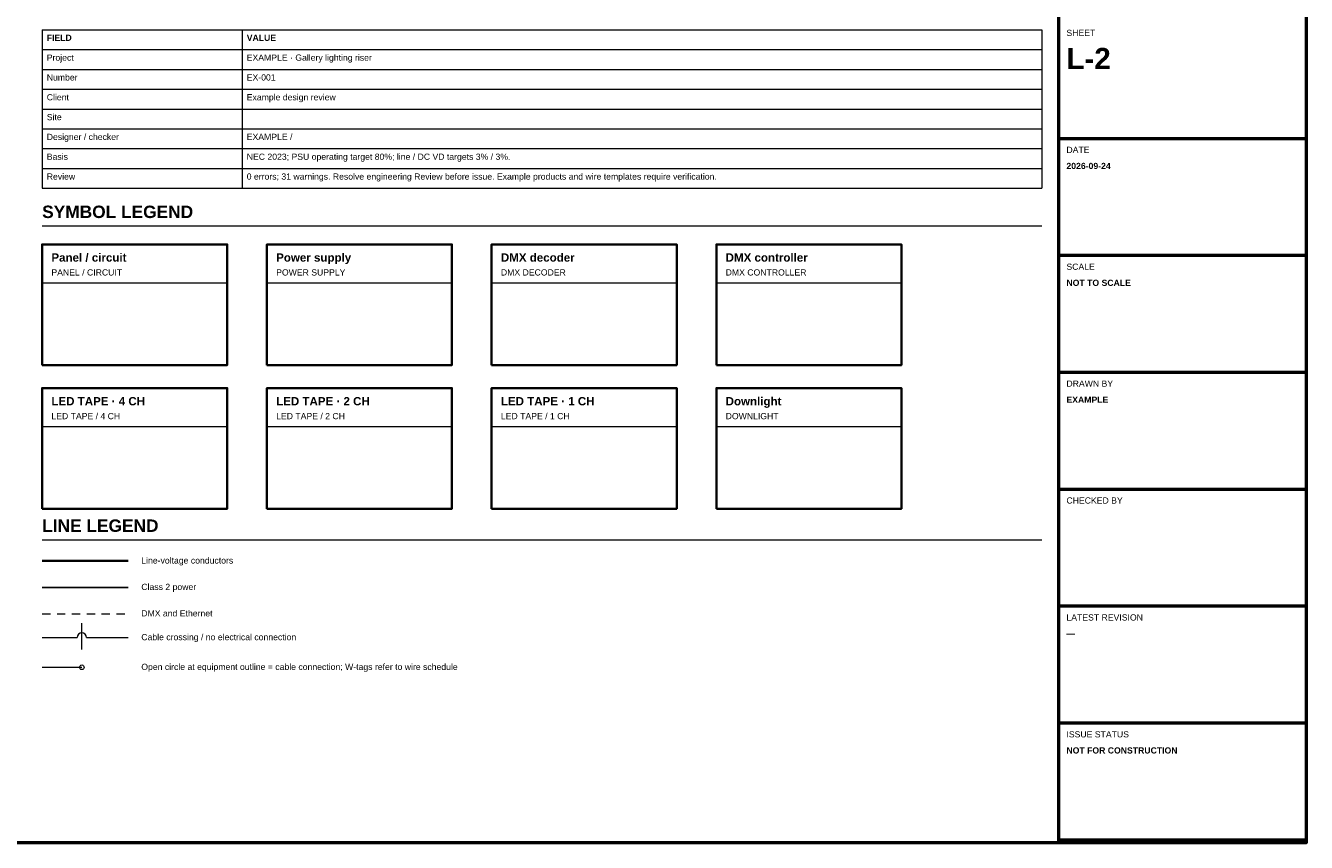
# Model space of a CAD drawing. Header units: inches. Extents: x 0.5 to 35.5, y 0.5 to 23.5.
# Tile 3 of 9: x 16.1 to 35.5, y 0.5 to 12.9. Entities that reach past the tile are written whole.
import ezdxf

# ---------------------------------------------------------------- set-up
doc = ezdxf.new("R2010")
doc.units = ezdxf.units.IN
doc.header["$MEASUREMENT"] = 0
doc.linetypes.add('DASHED', pattern=[0.1875, 0.125, -0.0625])
for name, color, linetype, lineweight in [('E-ANNO-SCHD', 7, 'Continuous', 18), ('E-ANNO-TAGS', 7, 'Continuous', 18), ('E-ANNO-TEXT', 7, 'Continuous', 18), ('E-ANNO-TTLB', 7, 'Continuous', 50), ('E-LITE-CTRL-DMX', 150, 'DASHED', 18), ('E-LITE-CTRL-EQPM', 7, 'Continuous', 35), ('E-LITE-FIXT', 7, 'Continuous', 35), ('E-LITE-WIRE-CL2', 94, 'Continuous', 25), ('E-POWR-EQPM', 7, 'Continuous', 35), ('E-POWR-WIRE-LV', 30, 'Continuous', 35)]:
    doc.layers.add(name, color=color, linetype=linetype, lineweight=lineweight)
doc.styles.add('BOLD', font='arialbd.ttf')
doc.styles.add('MAIN', font='arial.ttf')

# ---------------------------------------------------------------- blocks, each defined once
blk = doc.blocks.new('panel')
at = {"layer": 'E-POWR-EQPM', "lineweight": 18}
blk.add_line((0, 1.245), (2.8, 1.245), dxfattribs=at)
at = {"layer": 'E-POWR-EQPM', "lineweight": 35}
blk.add_lwpolyline([(0, 0), (2.8, 0), (2.8, 1.825), (0, 1.825)], close=True, dxfattribs=at)
at = {"layer": 'E-ANNO-TAGS'}
for tag, p, height, style in [('TAG', (0.14, 1.565), 0.125, 'BOLD'), ('DMX_ADDR', (0.14, 0.56), 0.0938, 'MAIN'), ('VIN', (0.14, 0.38), 0.0938, 'MAIN'), ('VOUT', (1.5, 0.38), 0.0938, 'MAIN'), ('WATTS', (0.14, 0.19), 0.0938, 'MAIN'), ('LOAD_PCT', (1.5, 0.19), 0.0938, 'MAIN')]:
    blk.add_attdef(tag, p, '', height=height, dxfattribs=dict(at, style=style))
at = {"layer": 'E-ANNO-TAGS', "style": 'MAIN', "flags": 1}
for tag, p in [('MODEL', (0.14, 0.99)), ('LOCATION', (0.14, 0.56))]:
    blk.add_attdef(tag, p, '', height=0.0938, dxfattribs=at)
at = {"layer": 'E-POWR-EQPM', "style": 'MAIN'}
blk.add_text('PANEL / CIRCUIT', height=0.09375, dxfattribs=at).set_placement((0.14, 1.355))
blk = doc.blocks.new('psu')
at = {"layer": 'E-POWR-EQPM', "lineweight": 18}
blk.add_line((0, 1.245), (2.8, 1.245), dxfattribs=at)
at = {"layer": 'E-POWR-EQPM', "lineweight": 35}
blk.add_lwpolyline([(0, 0), (2.8, 0), (2.8, 1.825), (0, 1.825)], close=True, dxfattribs=at)
at = {"layer": 'E-ANNO-TAGS'}
for tag, p, height, style in [('TAG', (0.14, 1.565), 0.125, 'BOLD'), ('DMX_ADDR', (0.14, 0.56), 0.0938, 'MAIN'), ('VIN', (0.14, 0.38), 0.0938, 'MAIN'), ('VOUT', (1.5, 0.38), 0.0938, 'MAIN'), ('WATTS', (0.14, 0.19), 0.0938, 'MAIN'), ('LOAD_PCT', (1.5, 0.19), 0.0938, 'MAIN')]:
    blk.add_attdef(tag, p, '', height=height, dxfattribs=dict(at, style=style))
at = {"layer": 'E-ANNO-TAGS', "style": 'MAIN', "flags": 1}
for tag, p in [('MODEL', (0.14, 0.99)), ('LOCATION', (0.14, 0.56))]:
    blk.add_attdef(tag, p, '', height=0.0938, dxfattribs=at)
at = {"layer": 'E-POWR-EQPM', "style": 'MAIN'}
blk.add_text('POWER SUPPLY', height=0.09375, dxfattribs=at).set_placement((0.14, 1.355))
blk = doc.blocks.new('decoder')
at = {"layer": 'E-LITE-CTRL-EQPM', "lineweight": 18}
blk.add_line((0, 1.245), (2.8, 1.245), dxfattribs=at)
at = {"layer": 'E-LITE-CTRL-EQPM', "lineweight": 35}
blk.add_lwpolyline([(0, 0), (2.8, 0), (2.8, 1.825), (0, 1.825)], close=True, dxfattribs=at)
at = {"layer": 'E-ANNO-TAGS'}
for tag, p, height, style in [('TAG', (0.14, 1.565), 0.125, 'BOLD'), ('DMX_ADDR', (0.14, 0.56), 0.0938, 'MAIN'), ('VIN', (0.14, 0.38), 0.0938, 'MAIN'), ('VOUT', (1.5, 0.38), 0.0938, 'MAIN'), ('WATTS', (0.14, 0.19), 0.0938, 'MAIN'), ('LOAD_PCT', (1.5, 0.19), 0.0938, 'MAIN')]:
    blk.add_attdef(tag, p, '', height=height, dxfattribs=dict(at, style=style))
at = {"layer": 'E-ANNO-TAGS', "style": 'MAIN', "flags": 1}
for tag, p in [('MODEL', (0.14, 0.99)), ('LOCATION', (0.14, 0.56))]:
    blk.add_attdef(tag, p, '', height=0.0938, dxfattribs=at)
at = {"layer": 'E-LITE-CTRL-EQPM', "style": 'MAIN'}
blk.add_text('DMX DECODER', height=0.09375, dxfattribs=at).set_placement((0.14, 1.355))
blk = doc.blocks.new('console')
at = {"layer": 'E-LITE-CTRL-EQPM', "lineweight": 18}
blk.add_line((0, 1.245), (2.8, 1.245), dxfattribs=at)
at = {"layer": 'E-LITE-CTRL-EQPM', "lineweight": 35}
blk.add_lwpolyline([(0, 0), (2.8, 0), (2.8, 1.825), (0, 1.825)], close=True, dxfattribs=at)
at = {"layer": 'E-ANNO-TAGS'}
for tag, p, height, style in [('TAG', (0.14, 1.565), 0.125, 'BOLD'), ('DMX_ADDR', (0.14, 0.56), 0.0938, 'MAIN'), ('VIN', (0.14, 0.38), 0.0938, 'MAIN'), ('VOUT', (1.5, 0.38), 0.0938, 'MAIN'), ('WATTS', (0.14, 0.19), 0.0938, 'MAIN'), ('LOAD_PCT', (1.5, 0.19), 0.0938, 'MAIN')]:
    blk.add_attdef(tag, p, '', height=height, dxfattribs=dict(at, style=style))
at = {"layer": 'E-ANNO-TAGS', "style": 'MAIN', "flags": 1}
for tag, p in [('MODEL', (0.14, 0.99)), ('LOCATION', (0.14, 0.56))]:
    blk.add_attdef(tag, p, '', height=0.0938, dxfattribs=at)
at = {"layer": 'E-LITE-CTRL-EQPM', "style": 'MAIN'}
blk.add_text('DMX CONTROLLER', height=0.09375, dxfattribs=at).set_placement((0.14, 1.355))
blk = doc.blocks.new('led-tape-4ch')
at = {"layer": 'E-LITE-FIXT', "lineweight": 18}
blk.add_line((0, 1.245), (2.8, 1.245), dxfattribs=at)
at = {"layer": 'E-LITE-FIXT', "lineweight": 35}
blk.add_lwpolyline([(0, 0), (2.8, 0), (2.8, 1.825), (0, 1.825)], close=True, dxfattribs=at)
at = {"layer": 'E-ANNO-TAGS'}
for tag, p, height, style in [('TAG', (0.14, 1.565), 0.125, 'BOLD'), ('DMX_ADDR', (0.14, 0.56), 0.0938, 'MAIN'), ('VIN', (0.14, 0.38), 0.0938, 'MAIN'), ('VOUT', (1.5, 0.38), 0.0938, 'MAIN'), ('WATTS', (0.14, 0.19), 0.0938, 'MAIN'), ('LOAD_PCT', (1.5, 0.19), 0.0938, 'MAIN')]:
    blk.add_attdef(tag, p, '', height=height, dxfattribs=dict(at, style=style))
at = {"layer": 'E-ANNO-TAGS', "style": 'MAIN', "flags": 1}
for tag, p in [('MODEL', (0.14, 0.99)), ('LOCATION', (0.14, 0.56))]:
    blk.add_attdef(tag, p, '', height=0.0938, dxfattribs=at)
at = {"layer": 'E-LITE-FIXT', "style": 'MAIN'}
blk.add_text('LED TAPE / 4 CH', height=0.09375, dxfattribs=at).set_placement((0.14, 1.355))
blk = doc.blocks.new('led-tape-2ch')
at = {"layer": 'E-LITE-FIXT', "lineweight": 18}
blk.add_line((0, 1.245), (2.8, 1.245), dxfattribs=at)
at = {"layer": 'E-LITE-FIXT', "lineweight": 35}
blk.add_lwpolyline([(0, 0), (2.8, 0), (2.8, 1.825), (0, 1.825)], close=True, dxfattribs=at)
at = {"layer": 'E-ANNO-TAGS'}
for tag, p, height, style in [('TAG', (0.14, 1.565), 0.125, 'BOLD'), ('DMX_ADDR', (0.14, 0.56), 0.0938, 'MAIN'), ('VIN', (0.14, 0.38), 0.0938, 'MAIN'), ('VOUT', (1.5, 0.38), 0.0938, 'MAIN'), ('WATTS', (0.14, 0.19), 0.0938, 'MAIN'), ('LOAD_PCT', (1.5, 0.19), 0.0938, 'MAIN')]:
    blk.add_attdef(tag, p, '', height=height, dxfattribs=dict(at, style=style))
at = {"layer": 'E-ANNO-TAGS', "style": 'MAIN', "flags": 1}
for tag, p in [('MODEL', (0.14, 0.99)), ('LOCATION', (0.14, 0.56))]:
    blk.add_attdef(tag, p, '', height=0.0938, dxfattribs=at)
at = {"layer": 'E-LITE-FIXT', "style": 'MAIN'}
blk.add_text('LED TAPE / 2 CH', height=0.09375, dxfattribs=at).set_placement((0.14, 1.355))
blk = doc.blocks.new('led-tape-1ch')
at = {"layer": 'E-LITE-FIXT', "lineweight": 18}
blk.add_line((0, 1.245), (2.8, 1.245), dxfattribs=at)
at = {"layer": 'E-LITE-FIXT', "lineweight": 35}
blk.add_lwpolyline([(0, 0), (2.8, 0), (2.8, 1.825), (0, 1.825)], close=True, dxfattribs=at)
at = {"layer": 'E-ANNO-TAGS'}
for tag, p, height, style in [('TAG', (0.14, 1.565), 0.125, 'BOLD'), ('DMX_ADDR', (0.14, 0.56), 0.0938, 'MAIN'), ('VIN', (0.14, 0.38), 0.0938, 'MAIN'), ('VOUT', (1.5, 0.38), 0.0938, 'MAIN'), ('WATTS', (0.14, 0.19), 0.0938, 'MAIN'), ('LOAD_PCT', (1.5, 0.19), 0.0938, 'MAIN')]:
    blk.add_attdef(tag, p, '', height=height, dxfattribs=dict(at, style=style))
at = {"layer": 'E-ANNO-TAGS', "style": 'MAIN', "flags": 1}
for tag, p in [('MODEL', (0.14, 0.99)), ('LOCATION', (0.14, 0.56))]:
    blk.add_attdef(tag, p, '', height=0.0938, dxfattribs=at)
at = {"layer": 'E-LITE-FIXT', "style": 'MAIN'}
blk.add_text('LED TAPE / 1 CH', height=0.09375, dxfattribs=at).set_placement((0.14, 1.355))
blk = doc.blocks.new('downlight')
at = {"layer": 'E-LITE-FIXT', "lineweight": 18}
blk.add_line((0, 1.245), (2.8, 1.245), dxfattribs=at)
at = {"layer": 'E-LITE-FIXT', "lineweight": 35}
blk.add_lwpolyline([(0, 0), (2.8, 0), (2.8, 1.825), (0, 1.825)], close=True, dxfattribs=at)
at = {"layer": 'E-ANNO-TAGS'}
for tag, p, height, style in [('TAG', (0.14, 1.565), 0.125, 'BOLD'), ('DMX_ADDR', (0.14, 0.56), 0.0938, 'MAIN'), ('VIN', (0.14, 0.38), 0.0938, 'MAIN'), ('VOUT', (1.5, 0.38), 0.0938, 'MAIN'), ('WATTS', (0.14, 0.19), 0.0938, 'MAIN'), ('LOAD_PCT', (1.5, 0.19), 0.0938, 'MAIN')]:
    blk.add_attdef(tag, p, '', height=height, dxfattribs=dict(at, style=style))
at = {"layer": 'E-ANNO-TAGS', "style": 'MAIN', "flags": 1}
for tag, p in [('MODEL', (0.14, 0.99)), ('LOCATION', (0.14, 0.56))]:
    blk.add_attdef(tag, p, '', height=0.0938, dxfattribs=at)
at = {"layer": 'E-LITE-FIXT', "style": 'MAIN'}
blk.add_text('DOWNLIGHT', height=0.0938, dxfattribs=at).set_placement((0.14, 1.355))

msp = doc.modelspace()

# ---------------------------------------------------------------- linework, layer by layer
at = {"layer": 'E-ANNO-SCHD'}
for p, q in [((16.375, 12.8), (31.5, 12.8)), ((16.375, 12.8), (16.375, 12.5)), ((19.4, 12.8), (19.4, 12.5)), ((31.5, 12.8), (31.5, 12.5)), ((16.375, 12.5), (31.5, 12.5)), ((16.375, 12.5), (31.5, 12.5)), ((16.375, 12.5), (16.375, 12.2)), ((19.4, 12.5), (19.4, 12.2)), ((31.5, 12.5), (31.5, 12.2)), ((16.375, 12.2), (31.5, 12.2)), ((16.375, 12.2), (31.5, 12.2)), ((16.375, 12.2), (16.375, 11.9)), ((19.4, 12.2), (19.4, 11.9)), ((31.5, 12.2), (31.5, 11.9)), ((16.375, 11.9), (31.5, 11.9)), ((16.375, 11.9), (31.5, 11.9)), ((16.375, 11.9), (16.375, 11.6)), ((19.4, 11.9), (19.4, 11.6)), ((31.5, 11.9), (31.5, 11.6)), ((16.375, 11.6), (31.5, 11.6)), ((16.375, 11.6), (31.5, 11.6)), ((16.375, 11.6), (16.375, 11.3)), ((19.4, 11.6), (19.4, 11.3)), ((31.5, 11.6), (31.5, 11.3)), ((16.375, 11.3), (31.5, 11.3)), ((16.375, 11.3), (31.5, 11.3)), ((16.375, 11.3), (16.375, 11)), ((19.4, 11.3), (19.4, 11)), ((31.5, 11.3), (31.5, 11)), ((16.375, 11), (31.5, 11)), ((16.375, 11), (31.5, 11)), ((16.375, 11), (16.375, 10.7)), ((19.4, 11), (19.4, 10.7)), ((31.5, 11), (31.5, 10.7)), ((16.375, 10.7), (31.5, 10.7)), ((16.375, 10.7), (31.5, 10.7)), ((16.375, 10.7), (16.375, 10.4)), ((19.4, 10.7), (19.4, 10.4)), ((31.5, 10.7), (31.5, 10.4)), ((16.375, 10.4), (31.5, 10.4)), ((16.375, 9.83), (31.5, 9.83)), ((16.375, 5.08), (31.5, 5.08))]:
    msp.add_line(p, q, dxfattribs=at)
at = {"layer": 'E-ANNO-TEXT'}
for p, q in [((16.975, 3.42), (16.975, 3.82)), ((16.375, 3.6), (16.905, 3.6)), ((17.045, 3.6), (17.675, 3.6)), ((16.375, 3.15), (16.975, 3.15))]:
    msp.add_line(p, q, dxfattribs=at)
msp.add_circle((16.975, 3.15), 0.035, dxfattribs=at)
msp.add_arc((16.975, 3.6), 0.07, 0, 180, dxfattribs=at)
at = {"layer": 'E-ANNO-TTLB'}
for p, q in [((31.75, 11.155), (35.5, 11.155)), ((31.75, 9.386), (35.5, 9.386)), ((31.75, 7.617), (35.5, 7.617)), ((31.75, 5.848), (35.5, 5.848)), ((31.75, 4.078), (35.5, 4.078)), ((31.75, 2.309), (35.5, 2.309)), ((31.75, 0.54), (35.5, 0.54))]:
    msp.add_line(p, q, dxfattribs=at)
for points in [[(0.5, 0.5), (35.5, 0.5), (35.5, 23.5), (0.5, 23.5)], [(31.75, 0.5), (35.5, 0.5), (35.5, 23.5), (31.75, 23.5)]]:
    msp.add_lwpolyline(points, close=True, dxfattribs=at)
at = {"layer": 'E-LITE-CTRL-DMX'}
msp.add_line((16.375, 3.96), (17.675, 3.96), dxfattribs=at)
at = {"layer": 'E-LITE-WIRE-CL2'}
msp.add_line((16.375, 4.36), (17.675, 4.36), dxfattribs=at)
at = {"layer": 'E-POWR-WIRE-LV'}
msp.add_line((16.375, 4.76), (17.675, 4.76), dxfattribs=at)

# ---------------------------------------------------------------- block references
at = {"layer": 'E-LITE-CTRL-EQPM'}
for name, p, values in [('decoder', (23.175, 7.725), {'TAG': 'DMX decoder'}), ('console', (26.575, 7.725), {'TAG': 'DMX controller'})]:
    msp.add_blockref(name, p, dxfattribs=at).add_auto_attribs(values)
at = {"layer": 'E-LITE-FIXT'}
for name, p, values in [('led-tape-4ch', (16.375, 5.55), {'TAG': 'LED TAPE · 4 CH'}), ('led-tape-2ch', (19.775, 5.55), {'TAG': 'LED TAPE · 2 CH'}), ('led-tape-1ch', (23.175, 5.55), {'TAG': 'LED TAPE · 1 CH'}), ('downlight', (26.575, 5.55), {'TAG': 'Downlight'})]:
    msp.add_blockref(name, p, dxfattribs=at).add_auto_attribs(values)
at = {"layer": 'E-POWR-EQPM'}
for name, p, values in [('panel', (16.375, 7.725), {'TAG': 'Panel / circuit'}), ('psu', (19.775, 7.725), {'TAG': 'Power supply'})]:
    msp.add_blockref(name, p, dxfattribs=at).add_auto_attribs(values)

# ---------------------------------------------------------------- texts
at = {"layer": 'E-ANNO-SCHD'}
for s, height, style, p in [('FIELD', 0.0938, 'BOLD', (16.445, 12.631)), ('VALUE', 0.0938, 'BOLD', (19.47, 12.631)), ('Project', 0.0938, 'MAIN', (16.445, 12.331)), ('EXAMPLE · Gallery lighting riser', 0.09375, 'MAIN', (19.47, 12.331)), ('Number', 0.0938, 'MAIN', (16.445, 12.031)), ('EX-001', 0.0938, 'MAIN', (19.47, 12.031)), ('Client', 0.0938, 'MAIN', (16.445, 11.731)), ('Example design review', 0.09375, 'MAIN', (19.47, 11.731)), ('Site', 0.0938, 'MAIN', (16.445, 11.431)), ('Designer / checker', 0.09375, 'MAIN', (16.445, 11.131)), ('EXAMPLE / ', 0.0938, 'MAIN', (19.47, 11.131)), ('Basis', 0.0938, 'MAIN', (16.445, 10.831)), ('NEC 2023; PSU operating target 80%; line / DC VD targets 3% / 3%.', 0.09375, 'MAIN', (19.47, 10.831)), ('Review', 0.0938, 'MAIN', (16.445, 10.531)), ('0 errors; 31 warnings. Resolve engineering Review before issue. Example products and wire templates require verification.', 0.09375, 'MAIN', (19.47, 10.531)), ('SYMBOL LEGEND', 0.1875, 'BOLD', (16.375, 9.95)), ('LINE LEGEND', 0.1875, 'BOLD', (16.375, 5.2))]:
    msp.add_text(s, height=height, dxfattribs=dict(at, style=style)).set_placement(p)
at = {"layer": 'E-ANNO-TEXT', "style": 'MAIN'}
for s, p in [('Line-voltage conductors', (17.875, 4.72)), ('Class 2 power', (17.875, 4.32)), ('DMX and Ethernet', (17.875, 3.92)), ('Cable crossing / no electrical connection', (17.875, 3.56)), ('Open circle at equipment outline = cable connection; W-tags refer to wire schedule', (17.875, 3.11))]:
    msp.add_text(s, height=0.09375, dxfattribs=at).set_placement(p)
at = {"layer": 'E-ANNO-TTLB', "style": 'MAIN'}
for s, height, p in [('SHEET', 0.0938, (31.87, 12.705)), ('DATE', 0.0938, (31.87, 10.935)), ('SCALE', 0.0938, (31.87, 9.166)), ('DRAWN BY', 0.0938, (31.87, 7.397)), ('CHECKED BY', 0.0938, (31.87, 5.628)), ('LATEST REVISION', 0.09375, (31.87, 3.858)), ('ISSUE STATUS', 0.09375, (31.87, 2.089))]:
    msp.add_text(s, height=height, dxfattribs=at).set_placement(p)
at = {"layer": 'E-ANNO-TTLB', "attachment_point": 1, "line_spacing_factor": 1.45, "style": 'BOLD'}
for s, insert, char_height, width in [('L-2', (31.87, 12.525), 0.32, 0.72769), ('2026-09-24', (31.87, 10.785), 0.0938, 0.72704), ('NOT TO SCALE', (31.87, 9.016), 0.09375, 1.04442), ('EXAMPLE', (31.87, 7.247), 0.0938, 0.68871), ('—', (31.87, 3.708), 0.0938, 0.16627), ('NOT FOR CONSTRUCTION', (31.87, 1.939), 0.09375, 1.77865)]:
    msp.add_mtext(s, dxfattribs=dict(at, insert=insert, char_height=char_height, width=width))

doc.saveas('drawing.dxf')
